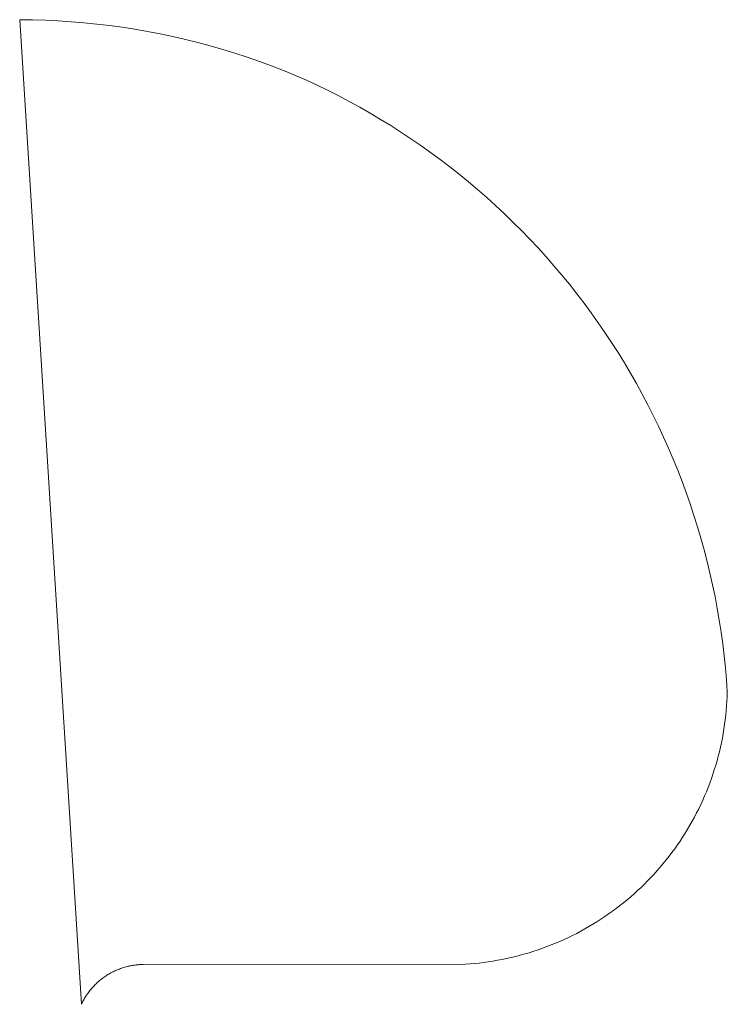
# Model space of a CAD drawing. Extents: x 211930 to 222589, y 569015 to 577578.
# Tile 88 of 95: x 222525 to 222530, y 575964 to 575972. Entities that reach past the tile are written whole.
import ezdxf

# ---------------------------------------------------------------- set-up
doc = ezdxf.new("R2010")
doc.units = 0
doc.layers.add('016 Alles planjaar 2023', color=72, linetype='Continuous', lineweight=20, true_color=0x1e90ff)

msp = doc.modelspace()

# ---------------------------------------------------------------- hatches: boundary and pattern name
at = {"layer": '016 Alles planjaar 2023', "true_color": 0x1e90ff}
h = msp.add_hatch(dxfattribs=at)
h.set_pattern_fill('DQ_CLEAR', color=72, style=0)
h.set_pattern_definition([])
h.paths.add_polyline_path([(222530.146, 575966.661), (222530.1396, 575966.7518), (222530.1317, 575966.8424), (222530.1223, 575966.9329), (222530.1114, 575967.0232), (222530.099, 575967.1134), (222530.0851, 575967.2033), (222530.0697, 575967.293), (222530.0528, 575967.3824), (222530.0344, 575967.4715), (222530.0145, 575967.5603), (222529.9932, 575967.6487), (222529.9703, 575967.7368), (222529.9461, 575967.8245), (222529.9203, 575967.9118), (222529.8932, 575967.9986), (222529.8645, 575968.085), (222529.8345, 575968.1709), (222529.803, 575968.2562), (222529.7701, 575968.3411), (222529.7358, 575968.4253), (222529.7001, 575968.509), (222529.663, 575968.5921), (222529.6245, 575968.6746), (222529.5847, 575968.7564), (222529.5435, 575968.8375), (222529.501, 575968.9179), (222529.4571, 575968.9976), (222529.4119, 575969.0766), (222529.3654, 575969.1548), (222529.3176, 575969.2323), (222529.2685, 575969.3089), (222529.2182, 575969.3847), (222529.1666, 575969.4596), (222529.1137, 575969.5337), (222529.0597, 575969.6069), (222529.0044, 575969.6791), (222528.9479, 575969.7505), (222528.8903, 575969.8209), (222528.8314, 575969.8903), (222528.7715, 575969.9587), (222528.7104, 575970.0261), (222528.6482, 575970.0925), (222528.5849, 575970.1579), (222528.5205, 575970.2222), (222528.455, 575970.2854), (222528.3886, 575970.3475), (222528.321, 575970.4085), (222528.2525, 575970.4684), (222528.183, 575970.5271), (222528.1125, 575970.5846), (222528.0411, 575970.641), (222527.9688, 575970.6962), (222527.8955, 575970.7501), (222527.8213, 575970.8029), (222527.7463, 575970.8544), (222527.6705, 575970.9046), (222527.5938, 575970.9536), (222527.5163, 575971.0012), (222527.438, 575971.0476), (222527.359, 575971.0927), (222527.2792, 575971.1365), (222527.1987, 575971.1789), (222527.1175, 575971.22), (222527.0357, 575971.2597), (222526.9531, 575971.298), (222526.7796, 575971.3718), (222526.6886, 575971.407), (222526.5969, 575971.4405), (222526.5047, 575971.4724), (222526.4119, 575971.5026), (222526.3186, 575971.5312), (222526.2248, 575971.5581), (222526.1306, 575971.5834), (222526.0359, 575971.6069), (222525.9408, 575971.6288), (222525.8453, 575971.6489), (222525.7495, 575971.6674), (222525.6533, 575971.6841), (222525.5569, 575971.6992), (222525.4602, 575971.7125), (222525.3633, 575971.724), (222525.2662, 575971.7339), (222525.169, 575971.742), (222525.0716, 575971.7483), (222524.9741, 575971.753), (222524.8766, 575971.7559), (222524.779, 575971.757), (222525.247, 575964.291), (222525.2508, 575964.2989), (222525.2547, 575964.3068), (222525.2587, 575964.3145), (222525.2629, 575964.3222), (222525.2672, 575964.3299), (222525.2716, 575964.3374), (222525.2762, 575964.3449), (222525.2808, 575964.3523), (222525.2856, 575964.3597), (222525.2906, 575964.3669), (222525.2956, 575964.3741), (222525.3008, 575964.3812), (222525.3061, 575964.3882), (222525.3114, 575964.3951), (222525.317, 575964.4019), (222525.3226, 575964.4086), (222525.3283, 575964.4153), (222525.3342, 575964.4218), (222525.3401, 575964.4282), (222525.3462, 575964.4346), (222525.3523, 575964.4408), (222525.3586, 575964.4469), (222525.365, 575964.4529), (222525.3715, 575964.4588), (222525.378, 575964.4646), (222525.3847, 575964.4703), (222525.3914, 575964.4759), (222525.3983, 575964.4814), (222525.4052, 575964.4867), (222525.4123, 575964.492), (222525.4194, 575964.4971), (222525.4266, 575964.5021), (222525.4339, 575964.507), (222525.4412, 575964.5117), (222525.4487, 575964.5163), (222525.4562, 575964.5208), (222525.4638, 575964.5252), (222525.4715, 575964.5295), (222525.4792, 575964.5336), (222525.487, 575964.5376), (222525.4949, 575964.5414), (222525.5028, 575964.5452), (222525.5108, 575964.5488), (222525.5188, 575964.5522), (222525.527, 575964.5555), (222525.5351, 575964.5587), (222525.5433, 575964.5618), (222525.5516, 575964.5647), (222525.5599, 575964.5675), (222525.5683, 575964.5701), (222525.5767, 575964.5726), (222525.5851, 575964.575), (222525.5936, 575964.5772), (222525.6021, 575964.5792), (222525.6107, 575964.5812), (222525.6192, 575964.5829), (222525.6279, 575964.5846), (222525.6365, 575964.5861), (222525.6452, 575964.5874), (222525.6538, 575964.5886), (222525.6625, 575964.5897), (222525.6713, 575964.5906), (222525.68, 575964.5914), (222525.6887, 575964.592), (222525.6975, 575964.5925), (222525.7062, 575964.5928), (222525.715, 575964.593), (222528.157, 575964.595), (222528.1923, 575964.5974), (222528.2276, 575964.6005), (222528.2628, 575964.6041), (222528.2979, 575964.6083), (222528.333, 575964.6131), (222528.368, 575964.6185), (222528.4029, 575964.6245), (222528.4376, 575964.631), (222528.4723, 575964.6382), (222528.5069, 575964.6459), (222528.5413, 575964.6542), (222528.5755, 575964.663), (222528.6097, 575964.6725), (222528.6436, 575964.6825), (222528.6774, 575964.693), (222528.711, 575964.7042), (222528.7444, 575964.7158), (222528.7776, 575964.7281), (222528.8106, 575964.7409), (222528.8434, 575964.7542), (222528.8759, 575964.7681), (222528.9083, 575964.7826), (222528.9403, 575964.7975), (222528.9721, 575964.813), (222529.0037, 575964.8291), (222529.035, 575964.8456), (222529.066, 575964.8627), (222529.0967, 575964.8803), (222529.1271, 575964.8984), (222529.1572, 575964.917), (222529.187, 575964.9362), (222529.2165, 575964.9558), (222529.2456, 575964.9759), (222529.2744, 575964.9964), (222529.3028, 575965.0175), (222529.3309, 575965.039), (222529.3587, 575965.061), (222529.386, 575965.0835), (222529.413, 575965.1064), (222529.4396, 575965.1298), (222529.4658, 575965.1536), (222529.4916, 575965.1778), (222529.517, 575965.2025), (222529.5419, 575965.2276), (222529.5665, 575965.2531), (222529.5906, 575965.279), (222529.6143, 575965.3053), (222529.6375, 575965.332), (222529.6603, 575965.359), (222529.6826, 575965.3865), (222529.7045, 575965.4143), (222529.7259, 575965.4425), (222529.7468, 575965.4711), (222529.7673, 575965.5), (222529.7873, 575965.5292), (222529.8067, 575965.5587), (222529.8257, 575965.5886), (222529.8442, 575965.6188), (222529.8622, 575965.6493), (222529.8796, 575965.6801), (222529.8966, 575965.7112), (222529.913, 575965.7425), (222529.9289, 575965.7741), (222529.9442, 575965.806), (222529.9591, 575965.8382), (222529.9733, 575965.8706), (222529.9871, 575965.9032), (222530.0003, 575965.936), (222530.0129, 575965.9691), (222530.025, 575966.0023), (222530.0366, 575966.0358), (222530.0475, 575966.0694), (222530.058, 575966.1033), (222530.0678, 575966.1373), (222530.0771, 575966.1714), (222530.0858, 575966.2057), (222530.0939, 575966.2402), (222530.1015, 575966.2748), (222530.1084, 575966.3095), (222530.1148, 575966.3443), (222530.1206, 575966.3792), (222530.1259, 575966.4142), (222530.1305, 575966.4493), (222530.1346, 575966.4844), (222530.138, 575966.5197), (222530.1409, 575966.5549), (222530.1432, 575966.5903), (222530.1449, 575966.6256), (222530.146, 575966.661)])

# ---------------------------------------------------------------- linework, layer by layer
at = {"layer": '016 Alles planjaar 2023', "color": 14, "true_color": 0x004000}
msp.add_lwpolyline([(222530.146, 575966.661), (222530.1396, 575966.7518), (222530.1317, 575966.8424), (222530.1223, 575966.9329), (222530.1114, 575967.0232), (222530.099, 575967.1134), (222530.0851, 575967.2033), (222530.0697, 575967.293), (222530.0528, 575967.3824), (222530.0344, 575967.4715), (222530.0145, 575967.5603), (222529.9932, 575967.6487), (222529.9703, 575967.7368), (222529.9461, 575967.8245), (222529.9203, 575967.9118), (222529.8932, 575967.9986), (222529.8645, 575968.085), (222529.8345, 575968.1709), (222529.803, 575968.2562), (222529.7701, 575968.3411), (222529.7358, 575968.4253), (222529.7001, 575968.509), (222529.663, 575968.5921), (222529.6245, 575968.6746), (222529.5847, 575968.7564), (222529.5435, 575968.8375), (222529.501, 575968.9179), (222529.4571, 575968.9976), (222529.4119, 575969.0766), (222529.3654, 575969.1548), (222529.3176, 575969.2323), (222529.2685, 575969.3089), (222529.2182, 575969.3847), (222529.1666, 575969.4596), (222529.1137, 575969.5337), (222529.0597, 575969.6069), (222529.0044, 575969.6791), (222528.9479, 575969.7505), (222528.8903, 575969.8209), (222528.8314, 575969.8903), (222528.7715, 575969.9587), (222528.7104, 575970.0261), (222528.6482, 575970.0925), (222528.5849, 575970.1579), (222528.5205, 575970.2222), (222528.455, 575970.2854), (222528.3886, 575970.3475), (222528.321, 575970.4085), (222528.2525, 575970.4684), (222528.183, 575970.5271), (222528.1125, 575970.5846), (222528.0411, 575970.641), (222527.9688, 575970.6962), (222527.8955, 575970.7501), (222527.8213, 575970.8029), (222527.7463, 575970.8544), (222527.6705, 575970.9046), (222527.5938, 575970.9536), (222527.5163, 575971.0012), (222527.438, 575971.0476), (222527.359, 575971.0927), (222527.2792, 575971.1365), (222527.1987, 575971.1789), (222527.1175, 575971.22), (222527.0357, 575971.2597), (222526.9531, 575971.298), (222526.7796, 575971.3718), (222526.6886, 575971.407), (222526.5969, 575971.4405), (222526.5047, 575971.4724), (222526.4119, 575971.5026), (222526.3186, 575971.5312), (222526.2248, 575971.5581), (222526.1306, 575971.5834), (222526.0359, 575971.6069), (222525.9408, 575971.6288), (222525.8453, 575971.6489), (222525.7495, 575971.6674), (222525.6533, 575971.6841), (222525.5569, 575971.6992), (222525.4602, 575971.7125), (222525.3633, 575971.724), (222525.2662, 575971.7339), (222525.169, 575971.742), (222525.0716, 575971.7483), (222524.9741, 575971.753), (222524.8766, 575971.7559), (222524.779, 575971.757), (222525.247, 575964.291), (222525.2508, 575964.2989), (222525.2547, 575964.3068), (222525.2587, 575964.3145), (222525.2629, 575964.3222), (222525.2672, 575964.3299), (222525.2716, 575964.3374), (222525.2762, 575964.3449), (222525.2808, 575964.3523), (222525.2856, 575964.3597), (222525.2906, 575964.3669), (222525.2956, 575964.3741), (222525.3008, 575964.3812), (222525.3061, 575964.3882), (222525.3114, 575964.3951), (222525.317, 575964.4019), (222525.3226, 575964.4086), (222525.3283, 575964.4153), (222525.3342, 575964.4218), (222525.3401, 575964.4282), (222525.3462, 575964.4346), (222525.3523, 575964.4408), (222525.3586, 575964.4469), (222525.365, 575964.4529), (222525.3715, 575964.4588), (222525.378, 575964.4646), (222525.3847, 575964.4703), (222525.3914, 575964.4759), (222525.3983, 575964.4814), (222525.4052, 575964.4867), (222525.4123, 575964.492), (222525.4194, 575964.4971), (222525.4266, 575964.5021), (222525.4339, 575964.507), (222525.4412, 575964.5117), (222525.4487, 575964.5163), (222525.4562, 575964.5208), (222525.4638, 575964.5252), (222525.4715, 575964.5295), (222525.4792, 575964.5336), (222525.487, 575964.5376), (222525.4949, 575964.5414), (222525.5028, 575964.5452), (222525.5108, 575964.5488), (222525.5188, 575964.5522), (222525.527, 575964.5555), (222525.5351, 575964.5587), (222525.5433, 575964.5618), (222525.5516, 575964.5647), (222525.5599, 575964.5675), (222525.5683, 575964.5701), (222525.5767, 575964.5726), (222525.5851, 575964.575), (222525.5936, 575964.5772), (222525.6021, 575964.5792), (222525.6107, 575964.5812), (222525.6192, 575964.5829), (222525.6279, 575964.5846), (222525.6365, 575964.5861), (222525.6452, 575964.5874), (222525.6538, 575964.5886), (222525.6625, 575964.5897), (222525.6713, 575964.5906), (222525.68, 575964.5914), (222525.6887, 575964.592), (222525.6975, 575964.5925), (222525.7062, 575964.5928), (222525.715, 575964.593), (222528.157, 575964.595), (222528.1923, 575964.5974), (222528.2276, 575964.6005), (222528.2628, 575964.6041), (222528.2979, 575964.6083), (222528.333, 575964.6131), (222528.368, 575964.6185), (222528.4029, 575964.6245), (222528.4376, 575964.631), (222528.4723, 575964.6382), (222528.5069, 575964.6459), (222528.5413, 575964.6542), (222528.5755, 575964.663), (222528.6097, 575964.6725), (222528.6436, 575964.6825), (222528.6774, 575964.693), (222528.711, 575964.7042), (222528.7444, 575964.7158), (222528.7776, 575964.7281), (222528.8106, 575964.7409), (222528.8434, 575964.7542), (222528.8759, 575964.7681), (222528.9083, 575964.7826), (222528.9403, 575964.7975), (222528.9721, 575964.813), (222529.0037, 575964.8291), (222529.035, 575964.8456), (222529.066, 575964.8627), (222529.0967, 575964.8803), (222529.1271, 575964.8984), (222529.1572, 575964.917), (222529.187, 575964.9362), (222529.2165, 575964.9558), (222529.2456, 575964.9759), (222529.2744, 575964.9964), (222529.3028, 575965.0175), (222529.3309, 575965.039), (222529.3587, 575965.061), (222529.386, 575965.0835), (222529.413, 575965.1064), (222529.4396, 575965.1298), (222529.4658, 575965.1536), (222529.4916, 575965.1778), (222529.517, 575965.2025), (222529.5419, 575965.2276), (222529.5665, 575965.2531), (222529.5906, 575965.279), (222529.6143, 575965.3053), (222529.6375, 575965.332), (222529.6603, 575965.359), (222529.6826, 575965.3865), (222529.7045, 575965.4143), (222529.7259, 575965.4425), (222529.7468, 575965.4711), (222529.7673, 575965.5), (222529.7873, 575965.5292), (222529.8067, 575965.5587), (222529.8257, 575965.5886), (222529.8442, 575965.6188), (222529.8622, 575965.6493), (222529.8796, 575965.6801), (222529.8966, 575965.7112), (222529.913, 575965.7425), (222529.9289, 575965.7741), (222529.9442, 575965.806), (222529.9591, 575965.8382), (222529.9733, 575965.8706), (222529.9871, 575965.9032), (222530.0003, 575965.936), (222530.0129, 575965.9691), (222530.025, 575966.0023), (222530.0366, 575966.0358), (222530.0475, 575966.0694), (222530.058, 575966.1033), (222530.0678, 575966.1373), (222530.0771, 575966.1714), (222530.0858, 575966.2057), (222530.0939, 575966.2402), (222530.1015, 575966.2748), (222530.1084, 575966.3095), (222530.1148, 575966.3443), (222530.1206, 575966.3792), (222530.1259, 575966.4142), (222530.1305, 575966.4493), (222530.1346, 575966.4844), (222530.138, 575966.5197), (222530.1409, 575966.5549), (222530.1432, 575966.5903), (222530.1449, 575966.6256), (222530.146, 575966.661)], close=True, dxfattribs=at)

doc.saveas('drawing.dxf')
